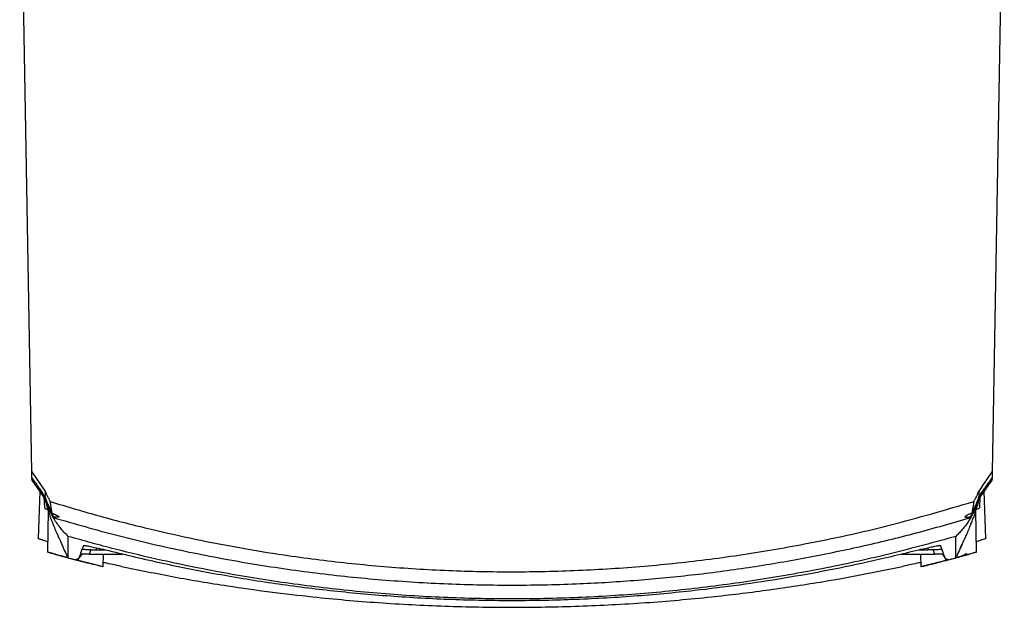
# Model space of a CAD drawing. Header units: millimetres. Extents: x -0.66 to 0.91, y -0.4 to 0.64.
# Tile 70 of 171: x -0.02 to 0.2, y 0.37 to 0.5. Entities that reach past the tile are written whole.
import ezdxf

# ---------------------------------------------------------------- set-up
doc = ezdxf.new("R2010")
doc.units = ezdxf.units.MM
doc.layers.add('FORMAT', color=7, linetype='Continuous')

msp = doc.modelspace()

# ---------------------------------------------------------------- linework, layer by layer
at = {"layer": 'FORMAT', "color": 7, "linetype": 'Continuous', "lineweight": 25}
for p, q in [((-0.01865, 0.40267), (-0.02133, 0.55662)), ((0.19847, 0.55662), (0.19579, 0.40267)), ((-0.01865, 0.40267), (-0.01622, 0.39919)), ((-0.01862, 0.40141), (-0.01865, 0.40267)), ((0.19336, 0.39919), (0.19579, 0.40267)), ((0.19579, 0.40267), (0.19576, 0.40141)), ((-0.01862, 0.40095), (-0.01862, 0.4012)), ((-0.01861, 0.40081), (-0.0157, 0.39664)), ((0.19288, 0.39671), (0.19575, 0.40081)), ((0.19576, 0.40118), (0.19576, 0.40095)), ((-0.01686, 0.39831), (-0.01723, 0.38786)), ((-0.01622, 0.39919), (-0.01564, 0.39835)), ((0.19336, 0.39919), (0.19278, 0.39835)), ((0.19437, 0.38786), (0.19401, 0.39831)), ((-0.01597, 0.39704), (-0.01583, 0.39477)), ((0.19298, 0.39477), (0.19312, 0.39704)), ((-0.015, 0.39405), (-0.01516, 0.38476)), ((0.1923, 0.38476), (0.19214, 0.39405)), ((-0.01384, 0.39248), (-0.01388, 0.39266)), ((0.19102, 0.39266), (0.19098, 0.39248)), ((-0.01513, 0.38482), (-0.0134, 0.38437)), ((-0.00548, 0.3853), (-0.00583, 0.38434)), ((-0.00548, 0.3853), (-0.00428, 0.3853)), ((-0.00428, 0.3853), (-0.00243, 0.3853)), ((0.17957, 0.3853), (0.18142, 0.3853)), ((0.18262, 0.3853), (0.18142, 0.3853)), ((0.18297, 0.38434), (0.18262, 0.3853)), ((0.18873, 0.38584), (0.18899, 0.38644)), ((0.19055, 0.38435), (0.19224, 0.38481)), ((-0.01098, 0.38358), (-0.01097, 0.3836)), ((-0.01055, 0.38348), (-0.00887, 0.38304)), ((-0.00814, 0.38337), (-0.00887, 0.38304)), ((-0.00886, 0.38319), (-0.00851, 0.38297)), ((-0.00747, 0.38429), (-0.00851, 0.38297)), ((-0.00583, 0.38434), (0.00162, 0.38434)), ((-0.00268, 0.38147), (-0.00265, 0.38434)), ((0.17555, 0.38434), (0.18297, 0.38434)), ((0.1798, 0.38434), (0.17982, 0.38146)), ((0.18601, 0.38304), (0.18529, 0.38337)), ((0.18565, 0.38297), (0.18601, 0.38319)), ((0.18601, 0.38304), (0.18769, 0.38348)), ((0.18819, 0.3836), (0.1882, 0.38358)), ((0.19057, 0.38429), (0.19057, 0.38429)), ((-0.00471, 0.38207), (-0.00345, 0.38174))]:
    msp.add_line(p, q, dxfattribs=at)
for centre, radius, start, end in [((0.19302, 0.3975), 0.00026, 340.3597, 47.0681), ((0.18621, 0.38977), 0.0065, 287.8626, 306.3584)]:
    msp.add_arc(centre, radius, start, end, dxfattribs=at)
for centre, major_axis, start_param, end_param in [((-0.00518, 0.38421), (0.00265, -0.00003), 1.819215, 3.124873), ((0.18232, 0.38421), (0.00265, 0.00003), 0.016719, 1.322378)]:
    msp.add_ellipse(centre, major_axis=major_axis, ratio=0.047722, start_param=start_param, end_param=end_param, dxfattribs=at)
for points, knots in [([(-0.01862, 0.40141), (-0.01851, 0.40125), (-0.01828, 0.40091), (-0.01781, 0.40024), (-0.01728, 0.39947), (-0.01668, 0.3986), (-0.01631, 0.39807), (-0.01613, 0.3978)], [0, 0, 0, 0, 0.135102, 0.270279, 0.541181, 0.770323, 1, 1, 1, 1]), ([(-0.01835, 0.4011), (-0.01836, 0.4011), (-0.01837, 0.40109), (-0.01842, 0.40107), (-0.01851, 0.40103), (-0.0186, 0.40098), (-0.01861, 0.40096), (-0.01862, 0.40095)], [0, 0, 0, 0, 0.010281, 0.065064, 0.384912, 0.69221, 1, 1, 1, 1]), ([(-0.01613, 0.39742), (-0.01631, 0.39768), (-0.01668, 0.3982), (-0.01717, 0.39889), (-0.01759, 0.39948), (-0.01793, 0.39996), (-0.01827, 0.40045), (-0.0185, 0.40078), (-0.01862, 0.40094)], [0, 0, 0, 0, 0.230179, 0.460966, 0.595506, 0.730138, 0.865029, 1, 1, 1, 1]), ([(0.19327, 0.39779), (0.19345, 0.39806), (0.19382, 0.3986), (0.19442, 0.39947), (0.19496, 0.40024), (0.19542, 0.40091), (0.19565, 0.40125), (0.19576, 0.40141)], [0, 0, 0, 0, 0.229552, 0.459675, 0.729492, 0.864707, 1, 1, 1, 1]), ([(0.19576, 0.40094), (0.19564, 0.40078), (0.19541, 0.40045), (0.19507, 0.39997), (0.19473, 0.39948), (0.19431, 0.39889), (0.19382, 0.3982), (0.19345, 0.39768), (0.19327, 0.39742)], [0, 0, 0, 0, 0.134596, 0.269269, 0.40419, 0.539201, 0.769314, 1, 1, 1, 1]), ([(0.19576, 0.40095), (0.19575, 0.40096), (0.19574, 0.40098), (0.19566, 0.40103), (0.19557, 0.40107), (0.19551, 0.40109), (0.1955, 0.4011), (0.1955, 0.4011)], [0, 0, 0, 0, 0.30779, 0.615088, 0.934936, 0.989719, 1, 1, 1, 1]), ([(0.19576, 0.40095), (0.19576, 0.40095), (0.19576, 0.40095), (0.19576, 0.40094), (0.19576, 0.40094), (0.19576, 0.40094), (0.19576, 0.40094)], [0, 0, 0, 0, 0.2492989, 0.4988834, 0.7493067, 1, 1, 1, 1]), ([(-0.01564, 0.39835), (-0.01564, 0.39835), (-0.01564, 0.39835), (-0.01564, 0.39834), (-0.01564, 0.39834), (-0.01564, 0.39833), (-0.01564, 0.39829), (-0.01565, 0.39815), (-0.01567, 0.39768), (-0.01568, 0.39739), (-0.01569, 0.39716)], [0, 0, 0, 0, 0.003454, 0.005181, 0.006044, 0.009498, 0.023314, 0.078578, 0.299633, 1, 1, 1, 1]), ([(-0.01564, 0.39835), (-0.01556, 0.39816), (-0.01541, 0.39777), (-0.01514, 0.3972), (-0.01484, 0.39663), (-0.01462, 0.39625), (-0.01451, 0.39606)], [0, 0, 0, 0, 0.24301, 0.486438, 0.742971, 1, 1, 1, 1]), ([(0.19165, 0.39606), (0.19176, 0.39624), (0.19196, 0.39659), (0.19225, 0.39715), (0.19253, 0.39773), (0.1927, 0.39814), (0.19278, 0.39835)], [0, 0, 0, 0, 0.239328, 0.479059, 0.739272, 1, 1, 1, 1]), ([(0.19278, 0.39835), (0.19278, 0.39835), (0.19278, 0.39835), (0.19278, 0.39834), (0.19278, 0.39834), (0.19278, 0.39833), (0.19278, 0.39829), (0.19279, 0.39815), (0.19281, 0.39768), (0.19282, 0.39739), (0.19283, 0.39716)], [0, 0, 0, 0, 0.003454, 0.005181, 0.006044, 0.009498, 0.023314, 0.078578, 0.299633, 1, 1, 1, 1]), ([(-0.01613, 0.3978), (-0.01609, 0.39774), (-0.016, 0.39761), (-0.01588, 0.39744), (-0.01578, 0.39729), (-0.01572, 0.39721), (-0.01569, 0.39716)], [0, 0, 0, 0, 0.293494, 0.587037, 0.793509, 1, 1, 1, 1]), ([(-0.01572, 0.39683), (-0.01574, 0.39687), (-0.0158, 0.39695), (-0.0159, 0.39709), (-0.01601, 0.39724), (-0.01609, 0.39736), (-0.01613, 0.39742)], [0, 0, 0, 0, 0.208616, 0.41725, 0.708602, 1, 1, 1, 1]), ([(-0.01606, 0.39769), (-0.01602, 0.39764), (-0.01594, 0.39752), (-0.01583, 0.39736), (-0.01572, 0.3972), (-0.01565, 0.39709), (-0.01562, 0.39704)], [0, 0, 0, 0, 0.260137, 0.520313, 0.76014, 1, 1, 1, 1]), ([(-0.01572, 0.39683), (-0.01573, 0.39673), (-0.01574, 0.39662), (-0.01575, 0.39672), (-0.01575, 0.39673)], [0, 0, 0, 0, 0.927118, 1, 1, 1, 1]), ([(-0.01574, 0.39673), (-0.01567, 0.39642), (-0.01551, 0.39573), (-0.0152, 0.39468), (-0.01487, 0.39363), (-0.01457, 0.39277), (-0.01432, 0.39209), (-0.01412, 0.39157), (-0.01394, 0.39112), (-0.01375, 0.39065), (-0.01352, 0.39009), (-0.01324, 0.38942), (-0.01291, 0.38867), (-0.01263, 0.38802), (-0.01244, 0.38761), (-0.01239, 0.38749)], [0, 0, 0, 0, 0.085665, 0.194315, 0.290544, 0.374412, 0.431665, 0.481324, 0.524041, 0.571061, 0.644695, 0.732525, 0.834544, 0.950754, 1, 1, 1, 1]), ([(-0.01388, 0.39266), (-0.01404, 0.39293), (-0.01437, 0.39348), (-0.01487, 0.39448), (-0.01533, 0.3956), (-0.0156, 0.39642), (-0.01572, 0.39684), (-0.01572, 0.39685)], [0, 0, 0, 0, 0.237701, 0.480825, 0.737012, 0.997597, 1, 1, 1, 1]), ([(-0.01572, 0.39685), (-0.01572, 0.39685), (-0.01572, 0.39684), (-0.01572, 0.39684), (-0.01572, 0.39684), (-0.01572, 0.39683), (-0.01572, 0.39683)], [0, 0, 0, 0, 0.243563, 0.489888, 0.743871, 1, 1, 1, 1]), ([(-0.0157, 0.39717), (-0.0157, 0.39717), (-0.01556, 0.39673), (-0.01525, 0.39588), (-0.01479, 0.39486), (-0.01439, 0.39405), (-0.01416, 0.39366), (-0.01405, 0.39346)], [0, 0, 0, 0, 0.003093, 0.312612, 0.627543, 0.813044, 1, 1, 1, 1]), ([(-0.01542, 0.3964), (-0.01536, 0.39621), (-0.01518, 0.3956), (-0.01481, 0.39469), (-0.01434, 0.39368), (-0.01397, 0.39303), (-0.01377, 0.39271), (-0.01373, 0.39265)], [0, 0, 0, 0, 0.131484, 0.412742, 0.668517, 0.930218, 1, 1, 1, 1]), ([(-0.01451, 0.39606), (-0.01078, 0.39494), (-0.00332, 0.3927), (0.01074, 0.38912), (0.02441, 0.38626), (0.03908, 0.38387), (0.05192, 0.38224), (0.06627, 0.38101), (0.0807, 0.38038), (0.09522, 0.38036), (0.10983, 0.38094), (0.12452, 0.38216), (0.13924, 0.384), (0.1554, 0.38676), (0.17295, 0.39057), (0.18542, 0.39423), (0.19165, 0.39606)], [0, 0, 0, 0, 0.05586, 0.11172, 0.207832, 0.255994, 0.324645, 0.393297, 0.462427, 0.531557, 0.601339, 0.671876, 0.742801, 0.813858, 0.906837, 1, 1, 1, 1]), ([(-0.01405, 0.39346), (-0.01417, 0.39404), (-0.0143, 0.39474), (-0.01444, 0.39558), (-0.01448, 0.39583), (-0.0145, 0.39595), (-0.01451, 0.39601), (-0.01451, 0.39604), (-0.01451, 0.39605), (-0.01451, 0.39606), (-0.01451, 0.39606)], [0, 0, 0, 0, 0.696862, 0.85131, 0.928534, 0.967146, 0.986452, 0.996105, 0.998518, 1, 1, 1, 1]), ([(0.18905, 0.3864), (0.18905, 0.38641), (0.18917, 0.38668), (0.18938, 0.38715), (0.18966, 0.38778), (0.18989, 0.3883), (0.19008, 0.38873), (0.19023, 0.38907), (0.19035, 0.38935), (0.19051, 0.38974), (0.19075, 0.3903), (0.19106, 0.39106), (0.19139, 0.39192), (0.19173, 0.39283), (0.19206, 0.39379), (0.19239, 0.39482), (0.19267, 0.39581), (0.19282, 0.39645), (0.19288, 0.39672)], [0, 0, 0, 0, 0.003023, 0.096844, 0.178556, 0.248164, 0.305667, 0.351061, 0.384344, 0.418704, 0.466375, 0.527371, 0.601704, 0.67079, 0.74845, 0.83472, 0.929648, 1, 1, 1, 1]), ([(0.19087, 0.39265), (0.19091, 0.39271), (0.19111, 0.39303), (0.19147, 0.39367), (0.19195, 0.39467), (0.19232, 0.39559), (0.1925, 0.39621), (0.19256, 0.39641)], [0, 0, 0, 0, 0.069747, 0.325152, 0.586965, 0.863321, 1, 1, 1, 1]), ([(0.19286, 0.39685), (0.19286, 0.39684), (0.19274, 0.39643), (0.19247, 0.3956), (0.19201, 0.39449), (0.19152, 0.39348), (0.19119, 0.39293), (0.19102, 0.39266)], [0, 0, 0, 0, 0.002403, 0.258738, 0.519176, 0.75706, 1, 1, 1, 1]), ([(0.19119, 0.39346), (0.1913, 0.39366), (0.19153, 0.39405), (0.19193, 0.39485), (0.19239, 0.39587), (0.1927, 0.39672), (0.19284, 0.39717), (0.19284, 0.39717)], [0, 0, 0, 0, 0.185478, 0.372457, 0.681851, 0.996907, 1, 1, 1, 1]), ([(0.19165, 0.39606), (0.19165, 0.39606), (0.19165, 0.39605), (0.19165, 0.39604), (0.19164, 0.39597), (0.1916, 0.39569), (0.19146, 0.3948), (0.19131, 0.39404), (0.19119, 0.39346)], [0, 0, 0, 0, 0.000771, 0.004327, 0.018554, 0.075459, 0.303082, 1, 1, 1, 1]), ([(0.19276, 0.39704), (0.19279, 0.39709), (0.19286, 0.3972), (0.19297, 0.39736), (0.19308, 0.39752), (0.19316, 0.39764), (0.1932, 0.39769)], [0, 0, 0, 0, 0.240209, 0.480453, 0.740207, 1, 1, 1, 1]), ([(0.19283, 0.39716), (0.19286, 0.39721), (0.19292, 0.39729), (0.19302, 0.39744), (0.19314, 0.39761), (0.19322, 0.39773), (0.19327, 0.39779)], [0, 0, 0, 0, 0.207916, 0.415851, 0.707901, 1, 1, 1, 1]), ([(0.19327, 0.39742), (0.19323, 0.39736), (0.19315, 0.39724), (0.19304, 0.39709), (0.19294, 0.39695), (0.19288, 0.39687), (0.19286, 0.39683)], [0, 0, 0, 0, 0.2909235, 0.581892, 0.790937, 1, 1, 1, 1]), ([(0.19286, 0.39683), (0.19286, 0.39683), (0.19286, 0.39684), (0.19286, 0.39684), (0.19286, 0.39684), (0.19286, 0.39685), (0.19286, 0.39685)], [0, 0, 0, 0, 0.244589, 0.490934, 0.744003, 1, 1, 1, 1]), ([(0.19289, 0.39673), (0.19289, 0.39672), (0.19288, 0.39664), (0.19287, 0.39674), (0.19286, 0.39683)], [0, 0, 0, 0, 0.138108, 1, 1, 1, 1]), ([(-0.01583, 0.39477), (-0.01582, 0.39473), (-0.01581, 0.39466), (-0.01569, 0.39454), (-0.01549, 0.39443), (-0.01529, 0.39434), (-0.01512, 0.39429), (-0.01507, 0.39427)], [0, 0, 0, 0, 0.215993, 0.449117, 0.673067, 0.898572, 1, 1, 1, 1]), ([(-0.01405, 0.39346), (-0.01405, 0.39346), (-0.01404, 0.39345), (-0.014, 0.39342), (-0.01394, 0.3934), (-0.01389, 0.39337), (-0.01386, 0.39336)], [0, 0, 0, 0, 0.226466, 0.459176, 0.728391, 1, 1, 1, 1]), ([(0.191, 0.39336), (0.19104, 0.39338), (0.19111, 0.39341), (0.19117, 0.39344), (0.19119, 0.39346), (0.19119, 0.39346), (0.19119, 0.39346)], [0, 0, 0, 0, 0.387084, 0.781905, 0.890547, 1, 1, 1, 1]), ([(0.19297, 0.39477), (0.19297, 0.39473), (0.19295, 0.39466), (0.19283, 0.39454), (0.19263, 0.39443), (0.19243, 0.39434), (0.19226, 0.39429), (0.19221, 0.39427)], [0, 0, 0, 0, 0.215759, 0.448632, 0.67234, 0.897602, 1, 1, 1, 1]), ([(-0.01373, 0.39265), (-0.01376, 0.39265), (-0.01382, 0.39266), (-0.01387, 0.39266), (-0.01388, 0.39266), (-0.01388, 0.39266), (-0.01388, 0.39266)], [0, 0, 0, 0, 0.406855, 0.82448, 0.912014, 1, 1, 1, 1]), ([(-0.01386, 0.39336), (-0.01352, 0.39321), (-0.01269, 0.39283), (-0.01239, 0.39252), (-0.01299, 0.39252), (-0.01361, 0.39263), (-0.01373, 0.39265)], [0, 0, 0, 0, 0.234357, 0.584376, 0.921299, 1, 1, 1, 1]), ([(-0.01384, 0.39248), (-0.00912, 0.39113), (0.00033, 0.38841), (0.01472, 0.38508), (0.02926, 0.3823), (0.04389, 0.38014), (0.05859, 0.37859), (0.07333, 0.37765), (0.08813, 0.37732), (0.10231, 0.3776), (0.11582, 0.37839), (0.12864, 0.37961), (0.14136, 0.38128), (0.15398, 0.38341), (0.16645, 0.38598), (0.17881, 0.38896), (0.18692, 0.39131), (0.19098, 0.39248)], [0, 0, 0, 0, 0.0709739, 0.1419478, 0.2131672, 0.2846342, 0.3555471, 0.4265819, 0.4978012, 0.5692681, 0.6313185, 0.6932314, 0.7551443, 0.8165711, 0.8779978, 0.9389989, 1, 1, 1, 1]), ([(-0.01051, 0.38828), (-0.01083, 0.3886), (-0.01147, 0.38923), (-0.01233, 0.39026), (-0.01314, 0.39134), (-0.01361, 0.3921), (-0.01384, 0.39248)], [0, 0, 0, 0, 0.247317, 0.49556, 0.747143, 1, 1, 1, 1]), ([(0.19098, 0.39248), (0.19079, 0.39218), (0.19042, 0.39156), (0.18978, 0.39066), (0.18909, 0.3898), (0.18838, 0.389), (0.18788, 0.38851), (0.18765, 0.38828)], [0, 0, 0, 0, 0.2038617, 0.4083905, 0.6150076, 0.8223509, 1, 1, 1, 1]), ([(0.191, 0.39336), (0.19066, 0.39321), (0.18983, 0.39283), (0.18953, 0.39252), (0.19013, 0.39252), (0.19075, 0.39263), (0.19087, 0.39265)], [0, 0, 0, 0, 0.234357, 0.584376, 0.921299, 1, 1, 1, 1]), ([(0.19102, 0.39266), (0.19102, 0.39266), (0.19101, 0.39266), (0.19098, 0.39266), (0.19093, 0.39266), (0.19089, 0.39265), (0.19087, 0.39265)], [0, 0, 0, 0, 0.229484, 0.465464, 0.731426, 1, 1, 1, 1]), ([(-0.01512, 0.3871), (-0.01525, 0.38714), (-0.01551, 0.38722), (-0.01587, 0.38733), (-0.01621, 0.38744), (-0.01649, 0.38754), (-0.01673, 0.38762), (-0.01692, 0.3877), (-0.01707, 0.38776), (-0.0172, 0.38783), (-0.0172, 0.38785), (-0.0172, 0.38786)], [0, 0, 0, 0, 0.102709, 0.20824, 0.316288, 0.425226, 0.525558, 0.626655, 0.728958, 0.832935, 1, 1, 1, 1]), ([(-0.01239, 0.38749), (-0.0123, 0.38729), (-0.01215, 0.38696), (-0.012, 0.38661), (-0.01194, 0.38647)], [0, 0, 0, 0, 0.603108, 1, 1, 1, 1]), ([(-0.01055, 0.38348), (-0.01055, 0.3836), (-0.01054, 0.38383), (-0.01054, 0.38465), (-0.01053, 0.38598), (-0.01052, 0.38751), (-0.01051, 0.38828)], [0, 0, 0, 0, 0.200319, 0.400661, 0.700293, 1, 1, 1, 1]), ([(0.18765, 0.38828), (0.18288, 0.38697), (0.17331, 0.38435), (0.15875, 0.38116), (0.14403, 0.37854), (0.12923, 0.37654), (0.11438, 0.37516), (0.09949, 0.3744), (0.08454, 0.37425), (0.06961, 0.37473), (0.05473, 0.37583), (0.03992, 0.37754), (0.02516, 0.37987), (0.01183, 0.38256), (-0.00007, 0.38538), (-0.00703, 0.38731), (-0.01051, 0.38828)], [0, 0, 0, 0, 0.0740145, 0.1481561, 0.2226839, 0.2973414, 0.3713557, 0.4454971, 0.5200246, 0.594682, 0.6686963, 0.7428377, 0.8173652, 0.8920226, 0.9459867, 1, 1, 1, 1]), ([(0.18769, 0.38348), (0.18769, 0.3836), (0.18768, 0.38383), (0.18768, 0.38465), (0.18767, 0.38598), (0.18766, 0.38751), (0.18765, 0.38828)], [0, 0, 0, 0, 0.200319, 0.400661, 0.700293, 1, 1, 1, 1]), ([(0.19436, 0.38786), (0.19435, 0.38785), (0.19434, 0.38782), (0.19413, 0.38773), (0.19377, 0.38759), (0.19321, 0.38739), (0.19268, 0.38723), (0.19231, 0.38711), (0.19226, 0.3871)], [0, 0, 0, 0, 0.146298, 0.338877, 0.527885, 0.720093, 0.96404, 1, 1, 1, 1]), ([(-0.01055, 0.38351), (-0.01072, 0.38356), (-0.01106, 0.38365), (-0.01156, 0.38378), (-0.01204, 0.38391), (-0.0125, 0.38404), (-0.01294, 0.38415), (-0.01334, 0.38426), (-0.01372, 0.38437), (-0.01405, 0.38446), (-0.01434, 0.38454), (-0.01458, 0.38461), (-0.01479, 0.38466), (-0.01495, 0.38471), (-0.0151, 0.38475), (-0.01517, 0.38477), (-0.01516, 0.38476), (-0.01515, 0.38476)], [0, 0, 0, 0, 0.066737, 0.13392, 0.202531, 0.27165, 0.338391, 0.405616, 0.47442, 0.543788, 0.607895, 0.673005, 0.738633, 0.805339, 0.866377, 0.98994, 1, 1, 1, 1]), ([(-0.01192, 0.38648), (-0.01179, 0.38616), (-0.01137, 0.38515), (-0.01088, 0.38416), (-0.01055, 0.38348)], [0, 0, 0, 0, 0.310834, 1, 1, 1, 1]), ([(-0.01122, 0.38503), (-0.01117, 0.38492), (-0.01096, 0.38441), (-0.01073, 0.3839), (-0.01055, 0.38351)], [0, 0, 0, 0, 0.22641, 1, 1, 1, 1]), ([(-0.00709, 0.38625), (-0.00732, 0.38562), (-0.00778, 0.38436), (-0.00802, 0.3837), (-0.00814, 0.38337)], [0, 0, 0, 0, 0.499939, 1, 1, 1, 1]), ([(-0.00548, 0.3853), (-0.00561, 0.3853), (-0.00588, 0.3853), (-0.00626, 0.38531), (-0.00661, 0.38532), (-0.007, 0.38534), (-0.00734, 0.38537), (-0.00738, 0.3854), (-0.0074, 0.38541)], [0, 0, 0, 0, 0.10078, 0.203471, 0.312657, 0.432176, 0.675483, 1, 1, 1, 1]), ([(-0.00709, 0.38625), (-0.00703, 0.38627), (-0.00689, 0.3863), (-0.00596, 0.38613), (-0.0046, 0.38583), (-0.00346, 0.38555), (-0.00288, 0.38541)], [0, 0, 0, 0, 0.253844, 0.508157, 0.749575, 1, 1, 1, 1]), ([(-0.00426, 0.38575), (-0.00426, 0.38565), (-0.00425, 0.3855), (-0.00427, 0.38535), (-0.00428, 0.3853), (-0.00428, 0.3853)], [0, 0, 0, 0, 0.657231, 0.974668, 1, 1, 1, 1]), ([(0.18002, 0.38541), (0.17639, 0.38451), (0.16625, 0.38203), (0.14937, 0.37878), (0.1315, 0.3763), (0.11567, 0.37484), (0.10194, 0.37408), (0.08814, 0.37384), (0.07434, 0.37412), (0.06065, 0.3749), (0.04724, 0.37616), (0.03411, 0.37788), (0.02144, 0.38), (0.00909, 0.38248), (0.00111, 0.38443), (-0.00288, 0.38541)], [0, 0, 0, 0, 0.060981, 0.170042, 0.279498, 0.353543, 0.427715, 0.502274, 0.576962, 0.651221, 0.724315, 0.795201, 0.866087, 0.933044, 1, 1, 1, 1]), ([(0.18002, 0.38541), (0.18052, 0.38553), (0.18153, 0.38578), (0.1828, 0.38607), (0.18374, 0.38625), (0.18417, 0.38629), (0.18422, 0.38626), (0.18423, 0.38625)], [0, 0, 0, 0, 0.216858, 0.433565, 0.654861, 0.889697, 1, 1, 1, 1]), ([(0.18141, 0.38575), (0.1814, 0.38565), (0.1814, 0.3855), (0.18141, 0.38535), (0.18142, 0.3853), (0.18142, 0.3853)], [0, 0, 0, 0, 0.668695, 0.974821, 1, 1, 1, 1]), ([(0.18454, 0.38541), (0.18452, 0.3854), (0.18448, 0.38537), (0.18414, 0.38534), (0.18375, 0.38532), (0.1834, 0.38531), (0.18302, 0.3853), (0.18275, 0.3853), (0.18262, 0.3853)], [0, 0, 0, 0, 0.324566, 0.567829, 0.687314, 0.796485, 0.899186, 1, 1, 1, 1]), ([(0.18529, 0.38337), (0.18516, 0.3837), (0.18492, 0.38438), (0.18449, 0.38556), (0.18424, 0.38624), (0.18423, 0.38625)], [0, 0, 0, 0, 0.498081, 0.996283, 1, 1, 1, 1]), ([(0.18769, 0.38348), (0.18802, 0.38416), (0.1885, 0.38512), (0.18891, 0.38611), (0.18904, 0.38641)], [0, 0, 0, 0, 0.699031, 1, 1, 1, 1]), ([(0.1877, 0.38351), (0.1879, 0.38396), (0.18812, 0.38446), (0.18833, 0.38497), (0.18836, 0.38503)], [0, 0, 0, 0, 0.8792127, 1, 1, 1, 1]), ([(0.19226, 0.38475), (0.19228, 0.38476), (0.19231, 0.38477), (0.19229, 0.38476), (0.19222, 0.38474), (0.19206, 0.3847), (0.19184, 0.38464), (0.19149, 0.38454), (0.19093, 0.38439), (0.19021, 0.38419), (0.18968, 0.38405), (0.18928, 0.38394), (0.18876, 0.3838), (0.18824, 0.38366), (0.18783, 0.38355), (0.1877, 0.38351)], [0, 0, 0, 0, 0.0469, 0.106559, 0.162558, 0.276043, 0.333645, 0.390051, 0.561928, 0.679249, 0.738724, 0.79897, 0.848809, 0.949296, 1, 1, 1, 1]), ([(-0.01342, 0.38428), (-0.01337, 0.38427), (-0.01326, 0.38424), (-0.01249, 0.38403), (-0.01133, 0.38372), (-0.00984, 0.38332), (-0.00818, 0.38288), (-0.00658, 0.38247), (-0.00542, 0.38218), (-0.00501, 0.38208), (-0.00491, 0.38205)], [0, 0, 0, 0, 0.121156, 0.251437, 0.384663, 0.522478, 0.664532, 0.808528, 0.951242, 1, 1, 1, 1]), ([(-0.00268, 0.3815), (-0.00268, 0.3815), (-0.00268, 0.3815), (-0.00277, 0.38152), (-0.00297, 0.38157), (-0.00322, 0.38163), (-0.00353, 0.38171), (-0.00389, 0.3818), (-0.00432, 0.3819), (-0.00481, 0.38203), (-0.00521, 0.38213), (-0.00563, 0.38223), (-0.00608, 0.38235), (-0.00656, 0.38247), (-0.007, 0.38258), (-0.00753, 0.38272), (-0.00801, 0.38284), (-0.00838, 0.38294), (-0.00851, 0.38297)], [0, 0, 0, 0, 0.029453, 0.134663, 0.188379, 0.292623, 0.345511, 0.399135, 0.5054, 0.55928, 0.613874, 0.668975, 0.724434, 0.781, 0.837938, 0.878201, 0.959215, 1, 1, 1, 1]), ([(0.18565, 0.38297), (0.18547, 0.38293), (0.18511, 0.38283), (0.18458, 0.38269), (0.18405, 0.38256), (0.18353, 0.38243), (0.18304, 0.3823), (0.18257, 0.38218), (0.18212, 0.38207), (0.1817, 0.38196), (0.18133, 0.38187), (0.18099, 0.38179), (0.18069, 0.38171), (0.18043, 0.38165), (0.18022, 0.3816), (0.18006, 0.38156), (0.17993, 0.38153), (0.17986, 0.38151), (0.17981, 0.3815), (0.17983, 0.38151), (0.17984, 0.38151)], [0, 0, 0, 0, 0.058644, 0.117683, 0.177982, 0.238725, 0.297372, 0.356442, 0.416874, 0.477791, 0.534536, 0.592163, 0.650247, 0.709278, 0.763465, 0.818055, 0.873278, 0.929375, 0.981571, 1, 1, 1, 1]), ([(0.18201, 0.38204), (0.18211, 0.38207), (0.18248, 0.38216), (0.18356, 0.38243), (0.18507, 0.38282), (0.18674, 0.38326), (0.18832, 0.38368), (0.18961, 0.38402), (0.19032, 0.38422), (0.19051, 0.38427), (0.19057, 0.38429)], [0, 0, 0, 0, 0.053475, 0.193952, 0.338694, 0.487537, 0.638488, 0.78823, 0.933708, 1, 1, 1, 1]), ([(0.18565, 0.38297), (0.18555, 0.3831), (0.1852, 0.38354), (0.18486, 0.38398), (0.18461, 0.38429)], [0, 0, 0, 0, 0.288163, 1, 1, 1, 1]), ([(0.00139, 0.3816), (0.00074, 0.38174), (-0.00056, 0.38201), (-0.00191, 0.3823), (-0.00253, 0.38243), (-0.00267, 0.38246)], [0, 0, 0, 0, 0.438973, 0.868355, 1, 1, 1, 1]), ([(0.00139, 0.3816), (0.00528, 0.3808), (0.01307, 0.3792), (0.02416, 0.37735), (0.03452, 0.37589), (0.04575, 0.37457), (0.05877, 0.37342), (0.07362, 0.37264), (0.08857, 0.37238), (0.10352, 0.37264), (0.11839, 0.37342), (0.13233, 0.37465), (0.14534, 0.37622), (0.15653, 0.37792), (0.16668, 0.37971), (0.17273, 0.38097), (0.17575, 0.3816)], [0, 0, 0, 0, 0.069913, 0.139967, 0.194875, 0.24973, 0.33286, 0.416213, 0.499995, 0.583742, 0.667148, 0.750521, 0.820736, 0.890985, 0.945689, 1, 1, 1, 1]), ([(0.17981, 0.38246), (0.17967, 0.38243), (0.17905, 0.3823), (0.1777, 0.38201), (0.1764, 0.38174), (0.17575, 0.3816)], [0, 0, 0, 0, 0.133099, 0.561278, 1, 1, 1, 1]), ([(0.18031, 0.38163), (0.18042, 0.38165), (0.18085, 0.38174), (0.18127, 0.38186), (0.18158, 0.38195)], [0, 0, 0, 0, 0.249027, 1, 1, 1, 1])]:
    msp.add_open_spline(points, degree=3, knots=knots, dxfattribs=at)

doc.saveas('drawing.dxf')
